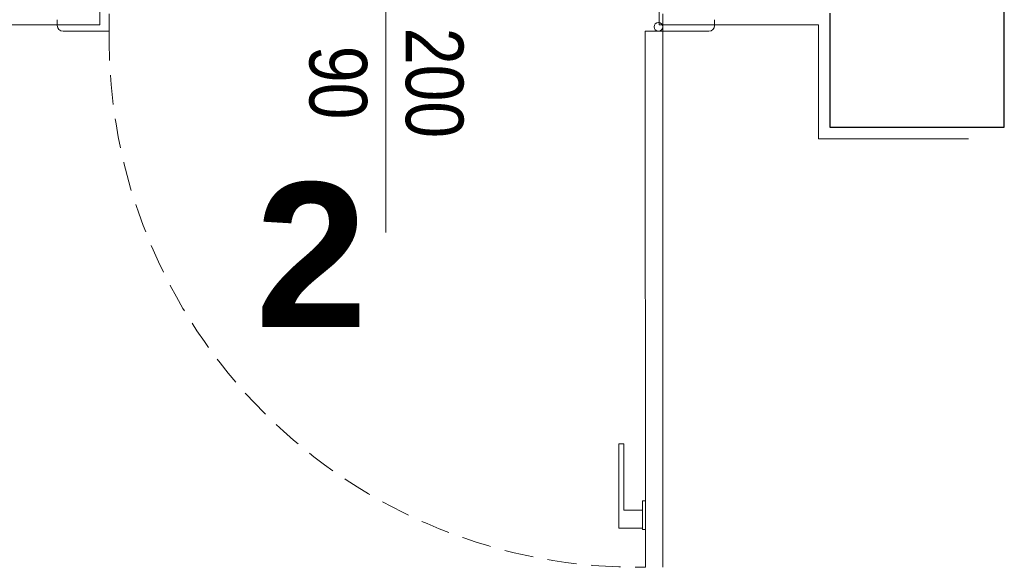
# Model space of a CAD drawing. Header units: millimetres. Extents: x -9038497 to 54128, y -10570064 to 59476.
# Tile 102 of 135: x 48381 to 48552, y 20398 to 20493. Entities that reach past the tile are written whole.
import ezdxf

# ---------------------------------------------------------------- set-up
doc = ezdxf.new("R2010")
doc.units = ezdxf.units.MM
doc.header["$LTSCALE"] = 0.8
doc.linetypes.add('DASHED2', pattern=[9.525, 6.35, -3.175])
for name, color, linetype, lineweight in [('0 proj_drzwi', 4, 'Continuous', 0), ('0 proj_okna', 4, 'Continuous', 0), ('0 proj_widok widok widok', 7, 'Continuous', 0), ('SCIANY', 1, 'Continuous', 30), ('tynk', 252, 'Continuous', 5)]:
    doc.layers.add(name, color=color, linetype=linetype, lineweight=lineweight)
doc.styles.add('WYMIAR-50', font='ARIALN.TTF', dxfattribs={"height": 10})

# ---------------------------------------------------------------- blocks, each defined once
blk = doc.blocks.new('klamm')
at = {"layer": '0 proj_okna', "lineweight": 0}
for p, q in [((-4009.82, 29787.38), (-4005.72, 29787.38)), ((-4009.82, 29787.38), (-4009.82, 29772.78)), ((-4005.72, 29787.61), (-4005.22, 29787.61)), ((-4005.72, 29787.61), (-4005.72, 29782.61)), ((-4005.22, 29787.61), (-4005.22, 29782.61)), ((-4008.97, 29784.26), (-4008.97, 29772.78)), ((-4008.97, 29784.26), (-4005.72, 29784.26)), ((-4005.72, 29782.61), (-4005.22, 29782.61)), ((-4009.82, 29772.78), (-4008.97, 29772.78))]:
    blk.add_line(p, q, dxfattribs=at)

msp = doc.modelspace()

# ---------------------------------------------------------------- linework, layer by layer
at = {"layer": '0 proj_drzwi', "lineweight": 0}
msp.add_line((48444.59, 20515.9), (48444.59, 20456.08), dxfattribs=at)
at = {"layer": '0 proj_drzwi'}
for p, q in [((48396.59, 20490.96), (48396.59, 20493.96)), ((48492.59, 20490.96), (48492.59, 20493.96)), ((48492.59, 20490.96), (48489.57, 20490.96)), ((48489.57, 20490.96), (48489.59, 20398.11)), ((48492.59, 20490.96), (48492.59, 20398.11))]:
    msp.add_line(p, q, dxfattribs=at)
msp.add_circle((48491.84, 20491.72), 0.756, dxfattribs=at)
at = {"layer": '0 proj_drzwi', "linetype": 'DASHED2', "lineweight": 0}
msp.add_arc((48488.13, 20489.64), 91.54, 179.1694, 270.9198, dxfattribs=at)
at = {"layer": '0 proj_okna', "lineweight": 0}
for p, q in [((48387.59, 20491.96), (48387.59, 20492.96)), ((48501.59, 20492.96), (48501.59, 20491.96)), ((48396.59, 20490.96), (48388.59, 20490.96)), ((48492.59, 20490.96), (48500.59, 20490.96))]:
    msp.add_line(p, q, dxfattribs=at)
for centre, start, end in [((48388.59, 20491.96), 180, 270), ((48500.59, 20491.96), 270, 0)]:
    msp.add_arc(centre, 1, start, end, dxfattribs=at)
at = {"layer": 'SCIANY', "ltscale": 40}
for p, q in [((48551.83, 20474.32), (48551.83, 20752.46)), ((48521.6, 20494.07), (48521.6, 20474.32)), ((48521.6, 20474.32), (48551.83, 20474.32))]:
    msp.add_line(p, q, dxfattribs=at)
at = {"layer": 'tynk', "lineweight": 0, "ltscale": 40}
for points in [[(48394.99, 20494.9), (48394.99, 20492.07), (48366.2, 20492.07), (48366.2, 20494.9)], [(48545.6, 20472.32), (48519.6, 20472.32), (48519.6, 20492.07), (48491.99, 20492.07), (48491.99, 20494.9)]]:
    msp.add_lwpolyline(points, dxfattribs=at)

# ---------------------------------------------------------------- block references
at = {"layer": '0 proj_okna', "lineweight": 0, "xscale": -1, "rotation": 180}
msp.add_blockref('klamm', (52494.82, 50192.24), dxfattribs=at)

# ---------------------------------------------------------------- texts
at = {"layer": '0 proj_okna', "lineweight": 0, "style": 'WYMIAR-50'}
for s, p in [('200', (48448.03, 20491.56)), ('90', (48431.32, 20488.44))]:
    msp.add_text(s, height=10, rotation=270, dxfattribs=at).set_placement(p)
at = {"layer": '0 proj_widok widok widok', "lineweight": 0, "insert": (48421.93, 20464.73), "char_height": 25, "attachment_point": 1, "style": 'WYMIAR-50'}
msp.add_mtext_dynamic_manual_height_columns('{\\fArial Unicode MS|b1|i0|c238|p34;2}', width=52.3465, gutter_width=50, heights=[0], dxfattribs=at)

doc.saveas('drawing.dxf')
